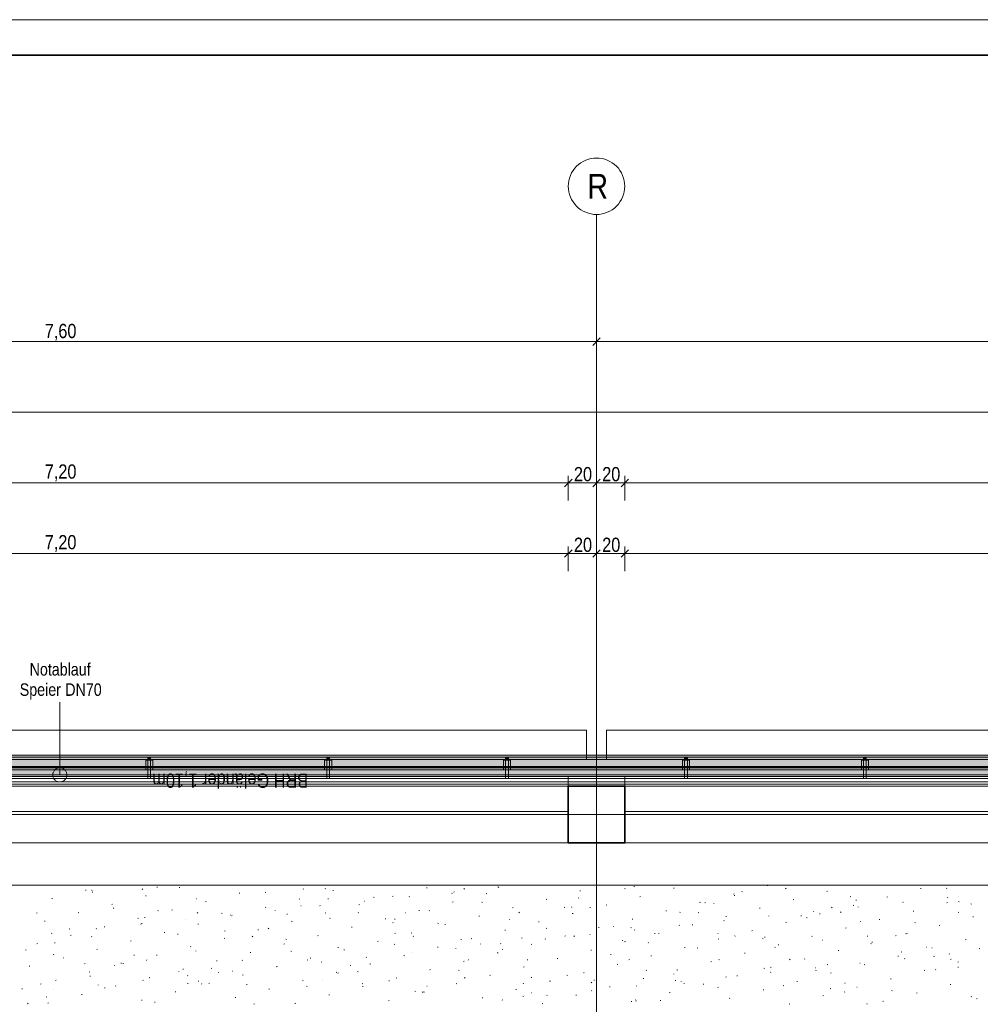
# Model space of a CAD drawing. Extents: x -743 to 300, y 62 to 1112.
# Tile 130 of 179: x -235 to -99, y 973 to 1112. Entities that reach past the tile are written whole.
import ezdxf
from ezdxf.lldxf.tags import DXFTag

# ---------------------------------------------------------------- set-up
doc = ezdxf.new("R2010")
doc.units = 0
doc.layers.get('0').update_dxf_attribs({"lineweight": 13})
for name, color, linetype, lineweight, true_color in [('30 -33 Aussenwände- 3 Aussenstützen', 7, 'Continuous', 50, 0x0000dd), ('30 -33 Aussenwände- 7 Fassade_ Elemente', 7, 'Continuous', 9, 0x00aacc), ('30 -34 Innenwände- 6 Elemente', 7, 'Continuous', 9, 0xff6633), ('30 -35 Decken- 1 Konstruktion-Träger- Stahlbeton', 7, 'Continuous', 13, 0x33aa00), ('30 -36 Dächer- 3 Dachbeläge', 7, 'Continuous', 15, 0x9999ff), ('30 -36 Dächer- 4 Dachbekleidungen', 7, 'Continuous', 9, 0xccccff), ('60- 61 allgemeine Ausstattung- 4 Terrassen', 9, 'Continuous', 9, 0x808080), ('70 -72 Beschriftung- 1 Beschriftung allgemein', 7, 'Continuous', 9, 0xff6633), ('70 -76 Bemaßung- 2 Allgemein', 9, 'Continuous', 5, 0x808080)]:
    doc.layers.add(name, color=color, linetype=linetype, lineweight=lineweight, true_color=true_color)
for name, color, linetype, lineweight in [('40 -41 Abwasser_Wasser_Gas- 2 Wasser-1', 7, 'Continuous', 15), ('70 -71 Achsen- 1 Gebäudeachsen', 7, 'STRICHPUNKT2-A06CPV7LL0', 18), ('iwb_Plankopf Rahmen', 7, 'Continuous', 35), ('Keine-A06CPV7KL0', 7, 'Continuous', 9)]:
    doc.layers.add(name, color=color, linetype=linetype, lineweight=lineweight)
doc.styles.get("Standard").update_dxf_attribs({"font": 'ARIALN.TTF'})
tags = doc.linetypes.add('grob-A06CPV7GL0', pattern=[14, 3, -8, 3]).pattern_tags.tags
tags[8:9] = [DXFTag(74, 4), DXFTag(75, 0), DXFTag(340, '0'), DXFTag(46, 0.0), DXFTag(50, 0.0), DXFTag(44, 0.0), DXFTag(45, 0.0)]
tags[6:7] = [DXFTag(74, 4), DXFTag(75, 0), DXFTag(340, '0'), DXFTag(46, 0.0), DXFTag(50, 0.0), DXFTag(44, 0.0), DXFTag(45, 0.0)]
tags[4:5] = [DXFTag(74, 4), DXFTag(75, 0), DXFTag(340, '0'), DXFTag(46, 0.0), DXFTag(50, 0.0), DXFTag(44, 0.0), DXFTag(45, 0.0)]
tags = doc.linetypes.add('STRICHPUNKT2-A06CPV7LL0', pattern=[12.7, 6.35, -3.175, 0, -3.175]).pattern_tags.tags
tags[10:11] = [DXFTag(74, 4), DXFTag(75, 0), DXFTag(340, '0'), DXFTag(46, 0.0), DXFTag(50, 0.0), DXFTag(44, 0.0), DXFTag(45, 0.0)]
tags[8:9] = [DXFTag(74, 4), DXFTag(75, 0), DXFTag(340, '0'), DXFTag(46, 0.0), DXFTag(50, 0.0), DXFTag(44, 0.0), DXFTag(45, 0.0)]
tags[6:7] = [DXFTag(74, 4), DXFTag(75, 0), DXFTag(340, '0'), DXFTag(46, 0.0), DXFTag(50, 0.0), DXFTag(44, 0.0), DXFTag(45, 0.0)]
tags[4:5] = [DXFTag(74, 4), DXFTag(75, 0), DXFTag(340, '0'), DXFTag(46, 0.0), DXFTag(50, 0.0), DXFTag(44, 0.0), DXFTag(45, 0.0)]

# ---------------------------------------------------------------- blocks, each defined once
blk = doc.blocks.new('Referenz-A06CPV7ML0')
at = {"layer": '30 -33 Aussenwände- 3 Aussenstützen', "color": 0, "linetype": 'Continuous', "lineweight": 35, "ltscale": 0.35}
for p, q in [((-148.85, 1003.91), (-156.85, 1003.91)), ((-156.85, 1003.91), (-156.85, 995.91)), ((-148.85, 995.91), (-148.85, 1003.91)), ((-156.85, 995.91), (-148.85, 995.91))]:
    blk.add_line(p, q, dxfattribs=at)
at = {"layer": '30 -33 Aussenwände- 3 Aussenstützen', "color": 0, "lineweight": 9}
for p, q in [((-152.85, 1000.91), (-152.85, 998.91)), ((-153.85, 999.91), (-151.85, 999.91))]:
    blk.add_line(p, q, dxfattribs=at)
at = {"layer": '30 -33 Aussenwände- 7 Fassade_ Elemente', "color": 0, "linetype": 'Continuous', "ltscale": 0.13}
for p, q in [((-303.45, 1011.85), (-154.25, 1011.85)), ((-303.45, 1011.85), (-154.25, 1011.85)), ((-154.25, 1011.85), (-154.25, 1008.31)), ((-154.25, 1011.85), (-154.25, 1007.71)), ((-151.45, 1011.85), (-2.25, 1011.85)), ((-151.45, 1008.31), (-151.45, 1011.85)), ((-151.45, 1011.85), (-2.25, 1011.85)), ((-151.45, 1007.71), (-151.45, 1011.85)), ((-154.25, 1008.31), (-303.45, 1008.31)), ((-2.25, 1008.31), (-151.45, 1008.31)), ((-601.05, 1007.71), (76.46, 1007.71)), ((-154.25, 1007.71), (-303.45, 1007.71)), ((-2.25, 1007.71), (-151.45, 1007.71))]:
    blk.add_line(p, q, dxfattribs=at)
at = {"layer": '30 -34 Innenwände- 6 Elemente', "color": 0, "linetype": 'Continuous', "ltscale": 0.13}
for p, q in [((76.46, 1007.71), (-601.05, 1007.71)), ((-601.05, 1005.51), (76.46, 1005.51)), ((76.46, 1004.51), (-601.05, 1004.51)), ((-601.05, 1003.91), (76.46, 1003.91))]:
    blk.add_line(p, q, dxfattribs=at)
at = {"layer": '30 -35 Decken- 1 Konstruktion-Träger- Stahlbeton', "color": 0, "linetype": 'grob-A06CPV7GL0', "lineweight": -2, "ltscale": 0.13}
for p, q in [((-300.85, 1003.91), (-156.85, 1003.91)), ((-148.85, 1003.91), (-4.85, 1003.91)), ((-300.85, 1000.31), (-156.85, 1000.31)), ((-148.85, 1000.31), (-4.85, 1000.31))]:
    blk.add_line(p, q, dxfattribs=at)
at = {"layer": '30 -35 Decken- 1 Konstruktion-Träger- Stahlbeton', "color": 0, "lineweight": 35}
for p, q in [((-156.85, 1003.91), (-156.85, 1000.31)), ((-148.85, 1003.91), (-148.85, 1000.31))]:
    blk.add_line(p, q, dxfattribs=at)
at = {"layer": '30 -36 Dächer- 3 Dachbeläge', "color": 0, "linetype": 'Continuous', "ltscale": 0.15}
for p, q in [((76.46, 1008.31), (-600.45, 1008.31)), ((-600.45, 1005.31), (76.46, 1005.31))]:
    blk.add_line(p, q, dxfattribs=at)
at = {"layer": '30 -36 Dächer- 3 Dachbeläge', "color": 0, "lineweight": 9}
for p, q in [((-216.39, 1007.61), (-216.39, 1008.01)), ((-215.99, 1008.01), (-215.99, 1007.61)), ((-191.05, 1007.61), (-191.05, 1008.01)), ((-190.65, 1008.01), (-190.65, 1007.61)), ((-165.72, 1007.61), (-165.72, 1008.01)), ((-165.32, 1008.01), (-165.32, 1007.61)), ((-140.39, 1007.61), (-140.39, 1008.01)), ((-139.99, 1008.01), (-139.99, 1007.61)), ((-115.05, 1007.61), (-115.05, 1008.01)), ((-114.65, 1008.01), (-114.65, 1007.61)), ((-215.99, 1007.61), (-216.39, 1007.61)), ((-190.65, 1007.61), (-191.05, 1007.61)), ((-165.32, 1007.61), (-165.72, 1007.61)), ((-139.99, 1007.61), (-140.39, 1007.61)), ((-114.65, 1007.61), (-115.05, 1007.61))]:
    blk.add_line(p, q, dxfattribs=at)
at = {"layer": '30 -36 Dächer- 3 Dachbeläge', "color": 0, "lineweight": 0}
for points in [[(-600.45, 1005.31), (-600.45, 1008.31), (76.46, 1006.98)], [(76.46, 1006.98), (-600.45, 1008.31), (76.46, 1008.31)], [(-216.39, 1007.61), (-215.99, 1007.61), (-216.39, 1008.01)], [(-216.39, 1008.01), (-215.99, 1007.61), (-215.99, 1008.01)], [(-191.05, 1007.61), (-190.65, 1007.61), (-191.05, 1008.01)], [(-191.05, 1008.01), (-190.65, 1007.61), (-190.65, 1008.01)], [(-165.72, 1007.61), (-165.32, 1007.61), (-165.72, 1008.01)], [(-165.72, 1008.01), (-165.32, 1007.61), (-165.32, 1008.01)], [(-140.39, 1007.61), (-139.99, 1007.61), (-140.39, 1008.01)], [(-140.39, 1008.01), (-139.99, 1007.61), (-139.99, 1008.01)], [(-115.05, 1007.61), (-114.65, 1007.61), (-115.05, 1008.01)], [(-115.05, 1008.01), (-114.65, 1007.61), (-114.65, 1008.01)], [(-600.45, 1005.31), (76.46, 1006.98), (76.46, 1005.31)]]:
    blk.add_solid(points, dxfattribs=at)
at = {"layer": '30 -36 Dächer- 4 Dachbekleidungen', "color": 0, "linetype": 'Continuous', "ltscale": 0.13}
for p, q in [((76.46, 1008.01), (-600.45, 1008.01)), ((-216.69, 1006.21), (-216.69, 1007.61)), ((-216.69, 1007.61), (-216.39, 1007.61)), ((-215.99, 1007.61), (-216.39, 1007.61)), ((-216.39, 1007.61), (-216.39, 1006.21)), ((-215.99, 1006.21), (-215.99, 1007.61)), ((-215.69, 1007.61), (-215.99, 1007.61)), ((-215.69, 1006.21), (-215.69, 1007.61)), ((-191.35, 1006.21), (-191.35, 1007.61)), ((-191.35, 1007.61), (-191.05, 1007.61)), ((-190.65, 1007.61), (-191.05, 1007.61)), ((-191.05, 1007.61), (-191.05, 1006.21)), ((-190.65, 1006.21), (-190.65, 1007.61)), ((-190.35, 1007.61), (-190.65, 1007.61)), ((-190.35, 1006.21), (-190.35, 1007.61)), ((-166.02, 1006.21), (-166.02, 1007.61)), ((-166.02, 1007.61), (-165.72, 1007.61)), ((-165.32, 1007.61), (-165.72, 1007.61)), ((-165.72, 1007.61), (-165.72, 1006.21)), ((-165.32, 1006.21), (-165.32, 1007.61)), ((-165.02, 1007.61), (-165.32, 1007.61)), ((-165.02, 1006.21), (-165.02, 1007.61)), ((-140.69, 1006.21), (-140.69, 1007.61)), ((-140.69, 1007.61), (-140.39, 1007.61)), ((-139.99, 1007.61), (-140.39, 1007.61)), ((-140.39, 1007.61), (-140.39, 1006.21)), ((-139.99, 1006.21), (-139.99, 1007.61)), ((-139.69, 1007.61), (-139.99, 1007.61)), ((-139.69, 1006.21), (-139.69, 1007.61)), ((-115.35, 1006.21), (-115.35, 1007.61)), ((-115.35, 1007.61), (-115.05, 1007.61)), ((-114.65, 1007.61), (-115.05, 1007.61)), ((-115.05, 1007.61), (-115.05, 1006.21)), ((-114.65, 1006.21), (-114.65, 1007.61)), ((-114.35, 1007.61), (-114.65, 1007.61)), ((-114.35, 1006.21), (-114.35, 1007.61)), ((-600.45, 1006.21), (76.46, 1006.21)), ((-216.39, 1005.01), (-216.39, 1006.21)), ((-215.99, 1006.21), (-215.99, 1005.01)), ((-191.05, 1005.01), (-191.05, 1006.21)), ((-190.65, 1006.21), (-190.65, 1005.01)), ((-165.72, 1005.01), (-165.72, 1006.21)), ((-165.32, 1006.21), (-165.32, 1005.01)), ((-140.39, 1005.01), (-140.39, 1006.21)), ((-139.99, 1006.21), (-139.99, 1005.01)), ((-115.05, 1005.01), (-115.05, 1006.21)), ((-114.65, 1006.21), (-114.65, 1005.01)), ((76.46, 1005.01), (-600.45, 1005.01)), ((-600.45, 1004.21), (76.46, 1004.21)), ((-215.99, 1005.01), (-216.39, 1005.01)), ((-190.65, 1005.01), (-191.05, 1005.01)), ((-165.32, 1005.01), (-165.72, 1005.01)), ((-139.99, 1005.01), (-140.39, 1005.01)), ((-114.65, 1005.01), (-115.05, 1005.01))]:
    blk.add_line(p, q, dxfattribs=at)
at = {"layer": '40 -41 Abwasser_Wasser_Gas- 2 Wasser-1', "color": 0, "linetype": 'Continuous', "ltscale": 0.15}
for p, q in [((-229.29, 1006.41), (-229.2, 1006.45)), ((-229.2, 1006.45), (-229.11, 1006.48)), ((-229.11, 1006.48), (-229.01, 1006.5)), ((-229.01, 1006.5), (-228.92, 1006.51)), ((-228.92, 1006.51), (-228.82, 1006.51)), ((-228.82, 1006.51), (-228.72, 1006.5)), ((-228.72, 1006.5), (-228.62, 1006.49)), ((-228.62, 1006.49), (-228.53, 1006.46)), ((-228.53, 1006.46), (-228.44, 1006.42)), ((-229.85, 1005.54), (-229.84, 1005.64)), ((-229.85, 1005.45), (-229.85, 1005.54)), ((-229.84, 1005.35), (-229.85, 1005.45)), ((-229.84, 1005.64), (-229.83, 1005.74)), ((-229.82, 1005.25), (-229.84, 1005.35)), ((-229.83, 1005.74), (-229.8, 1005.83)), ((-229.79, 1005.16), (-229.82, 1005.25)), ((-229.8, 1005.83), (-229.76, 1005.92)), ((-229.75, 1005.07), (-229.79, 1005.16)), ((-229.76, 1005.92), (-229.72, 1006.01)), ((-229.7, 1004.98), (-229.75, 1005.07)), ((-229.72, 1006.01), (-229.66, 1006.09)), ((-229.66, 1006.09), (-229.6, 1006.17)), ((-229.6, 1006.17), (-229.54, 1006.24)), ((-229.54, 1006.24), (-229.46, 1006.31)), ((-229.46, 1006.31), (-229.38, 1006.36)), ((-229.38, 1006.36), (-229.29, 1006.41)), ((-228.44, 1006.42), (-228.35, 1006.38)), ((-228.35, 1006.38), (-228.27, 1006.32)), ((-228.27, 1006.32), (-228.19, 1006.26)), ((-228.19, 1006.26), (-228.12, 1006.2)), ((-228.12, 1006.2), (-228.06, 1006.12)), ((-228.06, 1006.12), (-228, 1006.04)), ((-228, 1006.04), (-227.96, 1005.95)), ((-227.94, 1005.1), (-227.99, 1005.01)), ((-227.96, 1005.95), (-227.92, 1005.86)), ((-227.9, 1005.19), (-227.94, 1005.1)), ((-227.92, 1005.86), (-227.89, 1005.77)), ((-227.88, 1005.29), (-227.9, 1005.19)), ((-227.89, 1005.77), (-227.87, 1005.67)), ((-227.86, 1005.38), (-227.88, 1005.29)), ((-227.87, 1005.67), (-227.85, 1005.58)), ((-227.85, 1005.48), (-227.86, 1005.38)), ((-227.85, 1005.58), (-227.85, 1005.48)), ((-229.65, 1004.9), (-229.7, 1004.98)), ((-229.58, 1004.83), (-229.65, 1004.9)), ((-229.51, 1004.76), (-229.58, 1004.83)), ((-229.43, 1004.7), (-229.51, 1004.76)), ((-229.35, 1004.65), (-229.43, 1004.7)), ((-229.26, 1004.6), (-229.35, 1004.65)), ((-229.17, 1004.57), (-229.26, 1004.6)), ((-229.08, 1004.54), (-229.17, 1004.57)), ((-228.98, 1004.52), (-229.08, 1004.54)), ((-228.88, 1004.51), (-228.98, 1004.52)), ((-228.79, 1004.51), (-228.88, 1004.51)), ((-228.69, 1004.53), (-228.79, 1004.51)), ((-228.59, 1004.55), (-228.69, 1004.53)), ((-228.5, 1004.58), (-228.59, 1004.55)), ((-228.41, 1004.62), (-228.5, 1004.58)), ((-228.32, 1004.66), (-228.41, 1004.62)), ((-228.24, 1004.72), (-228.32, 1004.66)), ((-228.17, 1004.78), (-228.24, 1004.72)), ((-228.1, 1004.85), (-228.17, 1004.78)), ((-228.04, 1004.93), (-228.1, 1004.85)), ((-227.99, 1005.01), (-228.04, 1004.93))]:
    blk.add_line(p, q, dxfattribs=at)
at = {"layer": '40 -41 Abwasser_Wasser_Gas- 2 Wasser-1', "color": 0, "linetype": 'Continuous', "lineweight": 9, "ltscale": 0.13}
for p, q in [((-596.91, 995.91), (76.46, 995.91)), ((76.46, 989.91), (-596.91, 989.91))]:
    blk.add_line(p, q, dxfattribs=at)
at = {"layer": '60- 61 allgemeine Ausstattung- 4 Terrassen', "color": 0, "linetype": 'grob-A06CPV7GL0', "lineweight": 50, "ltscale": 0.5}
blk.add_line((-601.05, 1006.61), (76.46, 1006.61), dxfattribs=at)
at = {"layer": '60- 61 allgemeine Ausstattung- 4 Terrassen', "color": 0}
for p, q in [((-300.85, 1005.31), (-156.85, 1005.31)), ((-156.85, 1005.31), (-156.85, 995.91)), ((-148.85, 1005.31), (-4.85, 1005.31)), ((-148.85, 995.91), (-148.85, 1005.31)), ((-156.85, 995.91), (-300.85, 995.91)), ((-4.85, 995.91), (-148.85, 995.91)), ((-163.69, 989.89), (-163.61, 989.91)), ((-147.58, 989.73), (-147.49, 989.7)), ((-128.7, 989.84), (-128.6, 989.86)), ((-225.2, 989.19), (-225.1, 989.21)), ((-224.37, 989.18), (-224.27, 989.15)), ((-224.25, 988.93), (-224.2, 988.92)), ((-217.1, 989.37), (-217.17, 989.3)), ((-216.72, 988.38), (-216.62, 988.4)), ((-215.1, 989.64), (-215.01, 989.6)), ((-211.94, 989.57), (-211.85, 989.59)), ((-203.46, 988.75), (-203.36, 988.78)), ((-199.77, 988.92), (-199.68, 988.88)), ((-194.33, 989.39), (-194.4, 989.32)), ((-191.21, 989.44), (-191.29, 989.39)), ((-190.2, 989.13), (-190.11, 989.16)), ((-181.72, 988.32), (-181.63, 988.35)), ((-176.95, 989.51), (-176.85, 989.54)), ((-173.27, 988.78), (-173.35, 988.72)), ((-173.01, 988.92), (-173.04, 988.96)), ((-171.56, 989.41), (-171.63, 989.35)), ((-168.47, 988.7), (-168.37, 988.73)), ((-166.82, 989.66), (-166.73, 989.63)), ((-166.68, 989.57), (-166.71, 989.61)), ((-155.21, 989.08), (-155.12, 989.1)), ((-148.78, 989.44), (-148.86, 989.37)), ((-141.95, 989.46), (-141.86, 989.48)), ((-133.47, 988.65), (-133.38, 988.67)), ((-133.34, 988.46), (-133.25, 988.43)), ((-132.25, 989.02), (-132.16, 988.98)), ((-126.01, 989.46), (-126.09, 989.4)), ((-120.22, 989.03), (-120.12, 989.05)), ((-106.96, 989.41), (-106.87, 989.43)), ((-103.24, 989.49), (-103.31, 989.42)), ((-229.97, 988), (-229.88, 988.02)), ((-221.49, 987.19), (-221.4, 987.21)), ((-209.48, 987.95), (-209.44, 987.95)), ((-208.24, 987.56), (-208.14, 987.59)), ((-194.98, 987.94), (-194.88, 987.97)), ((-194.72, 986.98), (-194.67, 986.98)), ((-192, 986.97), (-192.04, 987.01)), ((-190.89, 987.98), (-190.79, 987.95)), ((-186.5, 987.13), (-186.4, 987.16)), ((-185.67, 987.62), (-185.71, 987.66)), ((-184.44, 988.2), (-184.35, 988.16)), ((-179.34, 988.27), (-179.38, 988.31)), ((-173.24, 987.51), (-173.15, 987.53)), ((-169.11, 987.48), (-169.02, 987.45)), ((-159.99, 987.89), (-159.89, 987.91)), ((-155.34, 988.11), (-155.42, 988.05)), ((-151.5, 987.08), (-151.41, 987.1)), ((-146.73, 988.27), (-146.63, 988.29)), ((-138.25, 987.46), (-138.15, 987.48)), ((-137.41, 987.44), (-137.49, 987.38)), ((-136.23, 987.24), (-136.24, 987.33)), ((-124.99, 987.84), (-124.9, 987.86)), ((-116.92, 988.3), (-116.83, 988.26)), ((-116.51, 987.03), (-116.42, 987.05)), ((-116.09, 987.73), (-116.09, 987.82)), ((-111.74, 988.22), (-111.64, 988.24)), ((-109.44, 987.45), (-109.48, 987.49)), ((-103.26, 987.4), (-103.16, 987.43)), ((-103.11, 988.1), (-103.15, 988.14)), ((-101.59, 987.58), (-101.5, 987.54)), ((-99.86, 987.26), (-99.77, 987.23)), ((-232.08, 986), (-232.16, 985.93)), ((-226.27, 985.99), (-226.17, 986.02)), ((-221.3, 986.67), (-221.21, 986.63)), ((-214.95, 986.3), (-214.86, 986.27)), ((-213.01, 986.37), (-212.91, 986.4)), ((-209.31, 986.02), (-209.38, 985.96)), ((-205.97, 985.95), (-205.88, 985.91)), ((-204.67, 985.67), (-204.7, 985.71)), ((-204.53, 985.56), (-204.43, 985.59)), ((-199.75, 986.75), (-199.66, 986.78)), ((-198.34, 986.32), (-198.37, 986.36)), ((-196.66, 985.77), (-196.67, 985.85)), ((-191.27, 985.94), (-191.18, 985.97)), ((-186.54, 986.05), (-186.61, 985.98)), ((-179.95, 986), (-179.91, 986)), ((-178.02, 986.32), (-177.92, 986.34)), ((-176.52, 986.26), (-176.53, 986.34)), ((-169.54, 985.51), (-169.44, 985.53)), ((-164.76, 986.7), (-164.67, 986.72)), ((-163.77, 986.07), (-163.84, 986)), ((-157.41, 986.78), (-157.32, 986.75)), ((-156.37, 986.75), (-156.38, 986.83)), ((-156.28, 985.89), (-156.18, 985.91)), ((-153.78, 986.76), (-153.69, 986.73)), ((-143.02, 986.27), (-142.93, 986.29)), ((-141, 986.09), (-141.07, 986.03)), ((-138.45, 986.05), (-138.36, 986.01)), ((-129.77, 986.65), (-129.67, 986.67)), ((-128.44, 985.5), (-128.47, 985.54)), ((-123.93, 985.58), (-123.84, 985.55)), ((-122.11, 986.15), (-122.14, 986.19)), ((-121.29, 985.84), (-121.19, 985.86)), ((-119.48, 986.77), (-119.56, 986.71)), ((-118.23, 986.12), (-118.3, 986.05)), ((-115.78, 986.8), (-115.81, 986.84)), ((-108.03, 986.21), (-107.93, 986.24)), ((-101.55, 986.1), (-101.63, 986.05)), ((-231.04, 984.8), (-230.95, 984.83)), ((-217.79, 985.18), (-217.69, 985.21)), ((-217.33, 984.37), (-217.36, 984.41)), ((-217.2, 984.47), (-217.28, 984.41)), ((-216.81, 985.28), (-216.82, 985.36)), ((-211, 985.02), (-211.03, 985.06)), ((-209.3, 984.37), (-209.21, 984.4)), ((-196.05, 984.75), (-195.95, 984.77)), ((-190.64, 985.23), (-190.55, 985.2)), ((-182.79, 985.13), (-182.7, 985.15)), ((-181.68, 984.61), (-181.66, 984.57)), ((-181.48, 985.1), (-181.38, 985.07)), ((-175.31, 984.51), (-175.22, 984.48)), ((-174.31, 984.32), (-174.22, 984.34)), ((-165.19, 985.03), (-165.15, 985.03)), ((-161.05, 984.7), (-160.96, 984.72)), ((-147.8, 985.08), (-147.7, 985.1)), ((-141.1, 984.2), (-141.13, 984.24)), ((-139.32, 984.27), (-139.22, 984.29)), ((-134.77, 984.85), (-134.8, 984.89)), ((-134.54, 985.46), (-134.45, 985.48)), ((-126.06, 984.64), (-125.97, 984.67)), ((-123.12, 985.33), (-123.03, 985.29)), ((-115.47, 984.81), (-115.46, 984.77)), ((-112.81, 985.02), (-112.71, 985.05)), ((-107.79, 984.61), (-107.7, 984.57)), ((-104.32, 984.21), (-104.23, 984.24)), ((-99.55, 985.4), (-99.45, 985.43)), ((-229.99, 983.08), (-230.02, 983.11)), ((-227.51, 983.7), (-227.42, 983.66)), ((-227.34, 982.8), (-227.24, 982.83)), ((-223.66, 983.73), (-223.69, 983.76)), ((-222.56, 983.99), (-222.46, 984.02)), ((-214.08, 983.18), (-213.98, 983.2)), ((-212.18, 982.98), (-212.09, 982.95)), ((-205.54, 983.42), (-205.45, 983.4)), ((-200.82, 983.56), (-200.73, 983.58)), ((-199.27, 983.8), (-199.35, 983.74)), ((-192.34, 982.75), (-192.25, 982.77)), ((-187.57, 983.94), (-187.47, 983.96)), ((-181.34, 983.13), (-181.42, 983.07)), ((-179.09, 983.13), (-178.99, 983.15)), ((-165.83, 983.51), (-165.73, 983.53)), ((-159.98, 983.8), (-159.89, 983.76)), ((-153.76, 982.9), (-153.8, 982.94)), ((-152.57, 983.89), (-152.48, 983.91)), ((-150.43, 984.06), (-150.38, 984.05)), ((-148, 983.9), (-147.9, 983.87)), ((-147.43, 983.55), (-147.46, 983.59)), ((-144.66, 983.08), (-144.56, 983.04)), ((-144.09, 983.07), (-144, 983.1)), ((-135.66, 983.08), (-135.62, 983.08)), ((-133.21, 982.75), (-133.28, 982.68)), ((-130.84, 983.45), (-130.74, 983.48)), ((-117.58, 983.83), (-117.48, 983.86)), ((-110.44, 982.77), (-110.51, 982.71)), ((-109.1, 983.02), (-109, 983.05)), ((-108.86, 983), (-108.87, 983.08)), ((-232.11, 981.61), (-232.02, 981.64)), ((-229.61, 981.75), (-229.51, 981.72)), ((-224.3, 982.65), (-224.37, 982.59)), ((-218.85, 981.99), (-218.76, 982.01)), ((-205.6, 982.37), (-205.5, 982.39)), ((-201.53, 982.68), (-201.6, 982.61)), ((-197.12, 981.56), (-197.02, 981.58)), ((-196.85, 982.26), (-196.76, 982.23)), ((-183.86, 981.94), (-183.77, 981.96)), ((-181.52, 981.55), (-181.43, 981.51)), ((-178.75, 982.7), (-178.83, 982.63)), ((-172.06, 982.23), (-171.97, 982.2)), ((-170.6, 982.32), (-170.51, 982.34)), ((-169.29, 981.53), (-169.3, 981.61)), ((-166.42, 981.61), (-166.46, 981.64)), ((-163.4, 982.46), (-163.48, 982.41)), ((-162.12, 981.51), (-162.03, 981.53)), ((-160.09, 982.26), (-160.13, 982.29)), ((-157.35, 982.7), (-157.25, 982.72)), ((-155.98, 982.73), (-156.05, 982.66)), ((-149.14, 982.02), (-149.15, 982.1)), ((-148.87, 981.88), (-148.77, 981.91)), ((-145.47, 981.79), (-145.55, 981.74)), ((-135.61, 982.26), (-135.52, 982.29)), ((-129.33, 982.36), (-129.23, 982.32)), ((-129, 982.51), (-129.01, 982.59)), ((-127.13, 981.45), (-127.03, 981.48)), ((-122.36, 982.64), (-122.26, 982.67)), ((-120.9, 982.11), (-120.85, 982.11)), ((-114.52, 982.7), (-114.42, 982.67)), ((-114, 981.64), (-113.91, 981.6)), ((-113.87, 981.83), (-113.78, 981.85)), ((-100.62, 982.21), (-100.52, 982.23)), ((-233.71, 980.73), (-233.62, 980.69)), ((-229.72, 980.05), (-229.73, 980.14)), ((-223.63, 980.8), (-223.53, 980.82)), ((-218.38, 980.01), (-218.29, 979.98)), ((-215.15, 979.99), (-215.05, 980.01)), ((-210.37, 981.18), (-210.28, 981.2)), ((-209.58, 980.55), (-209.59, 980.63)), ((-201.89, 980.37), (-201.8, 980.39)), ((-196.13, 980.55), (-196.04, 980.52)), ((-189.43, 981.04), (-189.44, 981.12)), ((-188.64, 980.75), (-188.54, 980.77)), ((-180.16, 979.94), (-180.06, 979.96)), ((-179.09, 980.31), (-179.12, 980.34)), ((-175.38, 981.13), (-175.28, 981.15)), ((-172.76, 980.96), (-172.79, 980.99)), ((-166.9, 980.31), (-166.8, 980.34)), ((-166.19, 980.83), (-166.1, 980.79)), ((-153.64, 980.69), (-153.55, 980.72)), ((-150.86, 980.11), (-150.77, 980.07)), ((-140.39, 981.07), (-140.29, 981.1)), ((-138.58, 981.03), (-138.49, 981)), ((-131.91, 980.26), (-131.81, 980.29)), ((-127.54, 981.13), (-127.62, 981.07)), ((-118.65, 980.64), (-118.55, 980.66)), ((-109.61, 980.46), (-109.69, 980.4)), ((-106.14, 981.13), (-106.09, 981.13)), ((-105.39, 981.02), (-105.3, 981.04)), ((-102.86, 980.14), (-102.89, 980.17)), ((-98.67, 980.92), (-98.58, 980.89)), ((-228.4, 979.61), (-228.31, 979.63)), ((-225.26, 978.82), (-225.34, 978.76)), ((-220.2, 978.87), (-220.1, 978.84)), ((-219.92, 978.8), (-219.83, 978.82)), ((-216.51, 979.31), (-216.58, 979.24)), ((-206.67, 979.18), (-206.57, 979.2)), ((-203.05, 979.3), (-202.96, 979.26)), ((-193.74, 979.33), (-193.81, 979.27)), ((-193.41, 979.56), (-193.32, 979.58)), ((-191.75, 979.01), (-191.78, 979.05)), ((-187.72, 978.58), (-187.63, 978.54)), ((-185.42, 979.66), (-185.45, 979.69)), ((-184.93, 978.74), (-184.83, 978.77)), ((-171.67, 979.12), (-171.58, 979.15)), ((-170.97, 979.36), (-171.04, 979.29)), ((-162.65, 979.35), (-162.56, 979.32)), ((-158.42, 979.5), (-158.32, 979.53)), ((-149.94, 978.69), (-149.84, 978.72)), ((-148.2, 979.38), (-148.27, 979.31)), ((-145.16, 979.88), (-145.07, 979.91)), ((-136.68, 979.07), (-136.59, 979.09)), ((-135.53, 979.39), (-135.44, 979.35)), ((-125.42, 979.41), (-125.5, 979.34)), ((-123.42, 979.45), (-123.33, 979.47)), ((-120.2, 978.67), (-120.11, 978.64)), ((-115.52, 978.84), (-115.55, 978.87)), ((-114.94, 978.64), (-114.85, 978.66)), ((-110.17, 979.83), (-110.07, 979.85)), ((-109.19, 979.49), (-109.22, 979.52)), ((-105.11, 979.83), (-105.01, 979.8)), ((-102.65, 979.43), (-102.73, 979.36)), ((-101.69, 979.02), (-101.59, 979.04)), ((-233.18, 978.42), (-233.08, 978.44)), ((-224.7, 977.61), (-224.6, 977.63)), ((-221.16, 978.54), (-221.12, 978.53)), ((-212.02, 977.67), (-212, 977.63)), ((-211.44, 977.99), (-211.35, 978.01)), ((-207.33, 978.15), (-207.41, 978.1)), ((-206.4, 977.56), (-206.35, 977.56)), ((-204.41, 977.71), (-204.44, 977.75)), ((-202.96, 977.18), (-202.87, 977.2)), ((-198.19, 978.37), (-198.09, 978.39)), ((-198.08, 978.36), (-198.11, 978.4)), ((-189.71, 977.55), (-189.61, 977.58)), ((-189.4, 977.48), (-189.48, 977.43)), ((-186.72, 977.67), (-186.62, 977.64)), ((-176.45, 977.93), (-176.35, 977.96)), ((-172.39, 977.86), (-172.3, 977.82)), ((-163.19, 978.31), (-163.1, 978.34)), ((-154.71, 977.5), (-154.62, 977.52)), ((-145.81, 977.86), (-145.79, 977.82)), ((-141.92, 977.29), (-141.92, 977.37)), ((-141.46, 977.88), (-141.36, 977.9)), ((-129.17, 978.15), (-129.08, 978.12)), ((-128.18, 977.54), (-128.22, 977.57)), ((-128.2, 978.26), (-128.1, 978.28)), ((-121.85, 978.19), (-121.88, 978.22)), ((-121.77, 977.78), (-121.78, 977.86)), ((-119.72, 977.45), (-119.62, 977.47)), ((-106.46, 977.83), (-106.37, 977.85)), ((-104.87, 977.95), (-104.78, 977.92)), ((-101.63, 978.27), (-101.64, 978.35)), ((-231.5, 975.94), (-231.57, 975.87)), ((-229.47, 976.42), (-229.38, 976.44)), ((-224.58, 977.04), (-224.49, 977.01)), ((-223.41, 975.76), (-223.44, 975.8)), ((-217.07, 976.41), (-217.11, 976.45)), ((-216.22, 976.8), (-216.12, 976.82)), ((-210.74, 977.06), (-210.78, 977.1)), ((-210.78, 975.99), (-210.69, 975.96)), ((-209.26, 976.33), (-209.16, 976.29)), ((-208.72, 975.97), (-208.8, 975.9)), ((-207.74, 975.98), (-207.64, 976.01)), ((-202.35, 975.81), (-202.36, 975.9)), ((-194.48, 976.36), (-194.38, 976.39)), ((-191.63, 976.59), (-191.59, 976.59)), ((-185.95, 975.99), (-186.02, 975.92)), ((-182.2, 976.3), (-182.21, 976.39)), ((-181.22, 976.74), (-181.13, 976.77)), ((-172.74, 975.93), (-172.65, 975.96)), ((-171.47, 976.82), (-171.55, 976.76)), ((-167.97, 977.12), (-167.87, 977.15)), ((-163.18, 976.01), (-163.25, 975.95)), ((-162.06, 976.79), (-162.07, 976.88)), ((-159.49, 976.31), (-159.39, 976.33)), ((-157.06, 977.14), (-156.97, 977.1)), ((-153.53, 976.15), (-153.62, 976.09)), ((-153.24, 976.47), (-153.14, 976.44)), ((-146.23, 976.69), (-146.14, 976.71)), ((-141.73, 976.42), (-141.64, 976.39)), ((-140.85, 976.24), (-140.88, 976.28)), ((-140.41, 976.04), (-140.48, 975.97)), ((-137.75, 975.88), (-137.65, 975.9)), ((-134.51, 976.89), (-134.55, 976.93)), ((-132.97, 977.07), (-132.88, 977.09)), ((-124.49, 976.26), (-124.4, 976.28)), ((-117.64, 976.06), (-117.71, 975.99)), ((-111.24, 976.64), (-111.14, 976.66)), ((-102.76, 975.83), (-102.66, 975.85)), ((-234.25, 975.23), (-234.15, 975.25)), ((-229.74, 975.11), (-229.77, 975.15)), ((-225.77, 974.41), (-225.67, 974.44)), ((-222.49, 975.32), (-222.5, 975.41)), ((-220.99, 975.61), (-220.9, 975.63)), ((-212.51, 974.79), (-212.42, 974.82)), ((-199.26, 975.17), (-199.16, 975.2)), ((-193.93, 975.61), (-193.83, 975.57)), ((-190.77, 974.36), (-190.68, 974.39)), ((-186, 975.55), (-185.9, 975.58)), ((-178.6, 974.89), (-178.5, 974.85)), ((-177.52, 974.74), (-177.42, 974.76)), ((-177.31, 974.79), (-177.21, 974.76)), ((-176.87, 975.61), (-176.83, 975.61)), ((-164.26, 975.12), (-164.17, 975.14)), ((-162.11, 974.64), (-162.06, 974.64)), ((-153.51, 974.94), (-153.54, 974.98)), ((-151.01, 975.5), (-150.91, 975.52)), ((-147.18, 975.59), (-147.21, 975.63)), ((-142.52, 974.69), (-142.43, 974.71)), ((-135.6, 975.48), (-135.68, 975.42)), ((-129.27, 975.07), (-129.17, 975.09)), ((-126.4, 975.7), (-126.31, 975.67)), ((-119.76, 975.27), (-119.67, 975.24)), ((-117.67, 974.81), (-117.75, 974.75)), ((-116.01, 975.45), (-115.92, 975.47)), ((-111.07, 974.99), (-110.98, 974.95)), ((-107.53, 974.63), (-107.44, 974.66)), ((-233.32, 973.18), (-233.41, 973.12)), ((-230.79, 974.08), (-230.7, 974.04)), ((-230.54, 973.22), (-230.45, 973.25)), ((-217.29, 973.6), (-217.19, 973.63)), ((-215.46, 973.36), (-215.37, 973.32)), ((-204.03, 973.98), (-203.93, 974.01)), ((-201.37, 973.11), (-201.28, 973.08)), ((-195.55, 973.17), (-195.45, 973.19)), ((-182.29, 973.55), (-182.2, 973.57)), ((-169.04, 973.93), (-168.94, 973.95)), ((-166.17, 973.64), (-166.2, 973.68)), ((-163.27, 974.17), (-163.18, 974.13)), ((-160.56, 973.12), (-160.46, 973.14)), ((-159.84, 974.29), (-159.87, 974.33)), ((-155.78, 974.31), (-155.69, 974.33)), ((-147.94, 973.45), (-147.85, 973.42)), ((-147.34, 973.67), (-147.3, 973.66)), ((-147.3, 973.5), (-147.2, 973.52)), ((-143.83, 973.59), (-143.73, 973.56)), ((-134.04, 973.88), (-133.95, 973.9)), ((-125.56, 973.06), (-125.47, 973.09)), ((-120.79, 974.26), (-120.69, 974.28)), ((-114.54, 973.04), (-114.55, 973.13)), ((-112.31, 973.44), (-112.21, 973.47)), ((-99.74, 974.14), (-99.82, 974.09)), ((-99.05, 973.82), (-98.95, 973.85))]:
    blk.add_line(p, q, dxfattribs=at)
at = {"layer": '70 -71 Achsen- 1 Gebäudeachsen', "color": 0, "linetype": 'STRICHPUNKT2-A06CPV7LL0', "ltscale": 0.18}
for p, q in [((-152.85, 1084.85), (-152.85, 85.41)), ((-682.49, 999.91), (76.46, 999.91))]:
    blk.add_line(p, q, dxfattribs=at)
at = {"layer": '70 -72 Beschriftung- 1 Beschriftung allgemein', "color": 0, "linetype": 'Continuous', "lineweight": 5, "ltscale": 0.13}
for p, q in [((-228.87, 1015.74), (-228.85, 1015.8)), ((-228.84, 1015.74), (-228.87, 1015.74)), ((-228.85, 1015.8), (-228.84, 1015.74))]:
    blk.add_line(p, q, dxfattribs=at)
at = {"layer": '70 -72 Beschriftung- 1 Beschriftung allgemein', "color": 0, "linetype": 'Continuous', "ltscale": 0.13}
blk.add_line((-228.85, 1005.51), (-228.85, 1015.8), dxfattribs=at)
at = {"layer": '70 -72 Beschriftung- 1 Beschriftung allgemein', "color": 0, "lineweight": 0}
for points in [[(-228.85, 1015.74), (-228.87, 1015.74), (-228.85, 1015.8)], [(-228.85, 1015.74), (-228.85, 1015.8), (-228.84, 1015.74)]]:
    blk.add_solid(points, dxfattribs=at)
at = {"layer": '70 -76 Bemaßung- 2 Allgemein', "color": 0, "linetype": 'Continuous', "ltscale": 0.13}
for p, q in [((-152.85, 1066.91), (-152.85, 1067.85)), ((-152.85, 1066.91), (-152.85, 1067.85)), ((-153.91, 1066.85), (-303.79, 1066.85)), ((-152.35, 1066.85), (-153.91, 1066.85)), ((-152.32, 1067.38), (-153.38, 1066.32)), ((-153.38, 1066.32), (-152.32, 1067.38)), ((-153.35, 1066.85), (-151.79, 1066.85)), ((-1.91, 1066.85), (-151.79, 1066.85)), ((76.46, 1056.85), (-595.85, 1056.85)), ((-156.85, 1044.35), (-156.85, 1047.85)), ((-156.85, 1044.35), (-156.85, 1047.85)), ((-152.85, 1046.91), (-152.85, 1047.85)), ((-152.85, 1046.91), (-152.85, 1047.85)), ((-148.85, 1044.35), (-148.85, 1047.85)), ((-148.85, 1044.35), (-148.85, 1047.85)), ((-157.91, 1046.85), (-299.79, 1046.85)), ((-155.85, 1046.85), (-157.91, 1046.85)), ((-157.85, 1046.85), (-155.79, 1046.85)), ((-153.91, 1046.85), (-155.79, 1046.85)), ((-151.85, 1046.85), (-153.91, 1046.85)), ((-153.85, 1046.85), (-151.79, 1046.85)), ((-149.91, 1046.85), (-151.79, 1046.85)), ((-147.85, 1046.85), (-149.91, 1046.85)), ((-149.85, 1046.85), (-147.79, 1046.85)), ((-5.91, 1046.85), (-147.79, 1046.85)), ((-156.85, 1034.35), (-156.85, 1037.85)), ((-156.85, 1034.35), (-156.85, 1037.85)), ((-152.85, 1036.91), (-152.85, 1037.85)), ((-152.85, 1036.91), (-152.85, 1037.85)), ((-148.85, 1034.35), (-148.85, 1037.85)), ((-148.85, 1034.35), (-148.85, 1037.85)), ((-157.91, 1036.85), (-299.79, 1036.85)), ((-155.85, 1036.85), (-157.91, 1036.85)), ((-157.85, 1036.85), (-155.79, 1036.85)), ((-153.91, 1036.85), (-155.79, 1036.85)), ((-151.85, 1036.85), (-153.91, 1036.85)), ((-153.85, 1036.85), (-151.79, 1036.85)), ((-149.91, 1036.85), (-151.79, 1036.85)), ((-147.85, 1036.85), (-149.91, 1036.85)), ((-149.85, 1036.85), (-147.79, 1036.85)), ((-5.91, 1036.85), (-147.79, 1036.85))]:
    blk.add_line(p, q, dxfattribs=at)
at = {"layer": '70 -76 Bemaßung- 2 Allgemein', "color": 0, "linetype": 'Continuous', "lineweight": 20, "ltscale": 0.2}
for p, q in [((-156.32, 1047.38), (-157.38, 1046.32)), ((-157.38, 1046.32), (-156.32, 1047.38)), ((-152.32, 1047.38), (-153.38, 1046.32)), ((-153.38, 1046.32), (-152.32, 1047.38)), ((-148.32, 1047.38), (-149.38, 1046.32)), ((-149.38, 1046.32), (-148.32, 1047.38)), ((-156.32, 1037.38), (-157.38, 1036.32)), ((-157.38, 1036.32), (-156.32, 1037.38)), ((-152.32, 1037.38), (-153.38, 1036.32)), ((-153.38, 1036.32), (-152.32, 1037.38)), ((-148.32, 1037.38), (-149.38, 1036.32)), ((-149.38, 1036.32), (-148.32, 1037.38))]:
    blk.add_line(p, q, dxfattribs=at)
at = {"layer": 'Keine-A06CPV7KL0', "color": 0, "linetype": 'Continuous', "ltscale": 0.13}
for p, q in [((-155.94, 1091.39), (-155.68, 1091.68)), ((-155.68, 1091.68), (-155.39, 1091.94)), ((-155.39, 1091.94), (-155.07, 1092.18)), ((-155.07, 1092.18), (-154.74, 1092.38)), ((-154.74, 1092.38), (-154.38, 1092.55)), ((-154.38, 1092.55), (-154.01, 1092.68)), ((-154.01, 1092.68), (-153.63, 1092.78)), ((-153.63, 1092.78), (-153.24, 1092.83)), ((-153.24, 1092.83), (-152.85, 1092.85)), ((-152.85, 1092.85), (-152.46, 1092.83)), ((-152.46, 1092.83), (-152.07, 1092.78)), ((-152.07, 1092.78), (-151.69, 1092.68)), ((-151.69, 1092.68), (-151.32, 1092.55)), ((-151.32, 1092.55), (-150.97, 1092.38)), ((-150.97, 1092.38), (-150.63, 1092.18)), ((-150.63, 1092.18), (-150.31, 1091.94)), ((-150.31, 1091.94), (-150.02, 1091.68)), ((-150.02, 1091.68), (-149.76, 1091.39)), ((-156.68, 1090.01), (-156.55, 1090.38)), ((-156.55, 1090.38), (-156.38, 1090.74)), ((-156.38, 1090.74), (-156.18, 1091.07)), ((-156.18, 1091.07), (-155.94, 1091.39)), ((-149.76, 1091.39), (-149.53, 1091.07)), ((-149.53, 1091.07), (-149.32, 1090.74)), ((-149.32, 1090.74), (-149.16, 1090.38)), ((-149.16, 1090.38), (-149.02, 1090.01)), ((-156.85, 1088.85), (-156.83, 1089.24)), ((-156.83, 1088.46), (-156.85, 1088.85)), ((-156.83, 1089.24), (-156.78, 1089.63)), ((-156.78, 1089.63), (-156.68, 1090.01)), ((-149.02, 1090.01), (-148.93, 1089.63)), ((-148.93, 1089.63), (-148.87, 1089.24)), ((-148.87, 1089.24), (-148.85, 1088.85)), ((-148.85, 1088.85), (-148.87, 1088.46)), ((-156.78, 1088.07), (-156.83, 1088.46)), ((-156.68, 1087.69), (-156.78, 1088.07)), ((-156.55, 1087.32), (-156.68, 1087.69)), ((-156.38, 1086.97), (-156.55, 1087.32)), ((-149.16, 1087.32), (-149.32, 1086.97)), ((-149.02, 1087.69), (-149.16, 1087.32)), ((-148.93, 1088.07), (-149.02, 1087.69)), ((-148.87, 1088.46), (-148.93, 1088.07)), ((-156.18, 1086.63), (-156.38, 1086.97)), ((-155.94, 1086.31), (-156.18, 1086.63)), ((-155.68, 1086.02), (-155.94, 1086.31)), ((-155.39, 1085.76), (-155.68, 1086.02)), ((-150.02, 1086.02), (-150.31, 1085.76)), ((-149.76, 1086.31), (-150.02, 1086.02)), ((-149.53, 1086.63), (-149.76, 1086.31)), ((-149.32, 1086.97), (-149.53, 1086.63)), ((-155.07, 1085.53), (-155.39, 1085.76)), ((-154.74, 1085.32), (-155.07, 1085.53)), ((-154.38, 1085.16), (-154.74, 1085.32)), ((-154.01, 1085.02), (-154.38, 1085.16)), ((-153.63, 1084.93), (-154.01, 1085.02)), ((-153.24, 1084.87), (-153.63, 1084.93)), ((-152.85, 1084.85), (-153.24, 1084.87)), ((-152.46, 1084.87), (-152.85, 1084.85)), ((-152.07, 1084.93), (-152.46, 1084.87)), ((-151.69, 1085.02), (-152.07, 1084.93)), ((-151.32, 1085.16), (-151.69, 1085.02)), ((-150.97, 1085.32), (-151.32, 1085.16)), ((-150.63, 1085.53), (-150.97, 1085.32)), ((-150.31, 1085.76), (-150.63, 1085.53))]:
    blk.add_line(p, q, dxfattribs=at)
at = {"layer": '70 -72 Beschriftung- 1 Beschriftung allgemein', "color": 0, "linetype": 'Continuous', "ltscale": 0.13, "char_height": 1.7621, "attachment_point": 1}
for s, insert in [('{\\fArial Narrow;Notablauf}', (-233.13, 1021.34)), ('{\\fArial Narrow;Speier}', (-234.53, 1018.47)), ('{\\fArial Narrow;DN70}', (-228.08, 1018.47))]:
    blk.add_mtext(s, dxfattribs=dict(at, insert=insert))
at = {"layer": '70 -72 Beschriftung- 1 Beschriftung allgemein', "color": 0, "linetype": 'Continuous', "ltscale": 0.13, "insert": (-193.7, 1003.69), "char_height": 2.0138, "attachment_point": 1, "rotation": 180}
blk.add_mtext('{\\fArial Narrow;BRH Geländer 1,10m}', dxfattribs=at)
at = {"layer": '70 -76 Bemaßung- 2 Allgemein', "color": 0, "linetype": 'Continuous', "ltscale": 0.13, "char_height": 2.0138, "attachment_point": 1}
for s, insert in [('{\\fArial Narrow;7,60}', (-230.99, 1069.37)), ('{\\fArial Narrow;7,20}', (-230.99, 1049.47)), ('{\\fArial Narrow;20}', (-156.05, 1049.1)), ('{\\fArial Narrow;20}', (-152.05, 1049.1)), ('{\\fArial Narrow;7,20}', (-230.99, 1039.47)), ('{\\fArial Narrow;20}', (-156.05, 1039.1)), ('{\\fArial Narrow;20}', (-152.05, 1039.1))]:
    blk.add_mtext(s, dxfattribs=dict(at, insert=insert))
at = {"layer": 'Keine-A06CPV7KL0', "color": 0, "linetype": 'Continuous', "ltscale": 0.13, "insert": (-154.13, 1090.61), "char_height": 3.5241, "attachment_point": 1}
blk.add_mtext('{\\fArial Narrow;R}', dxfattribs=at)

msp = doc.modelspace()

# ---------------------------------------------------------------- linework, layer by layer
at = {"layer": 'iwb_Plankopf Rahmen', "color": 8, "lineweight": 13, "ltscale": 0.13, "true_color": 0x808080}
msp.add_lwpolyline([(300.35, 62.43), (-719.65, 62.43), (-719.65, 1112.43), (300.35, 1112.43), (300.35, 62.43)], close=True, dxfattribs=at)
at = {"layer": 'iwb_Plankopf Rahmen', "ltscale": 0.35}
msp.add_lwpolyline([(-699.65, 67.43), (-699.65, 1107.43), (295.35, 1107.43), (295.35, 67.43), (-599.65, 67.43), (-699.65, 67.43)], close=True, dxfattribs=at)

# ---------------------------------------------------------------- block references
at = {"color": 8, "lineweight": 13, "ltscale": 0.13, "true_color": 0x808080}
msp.add_blockref('Referenz-A06CPV7ML0', (0, 0), dxfattribs=at)

doc.saveas('drawing.dxf')
